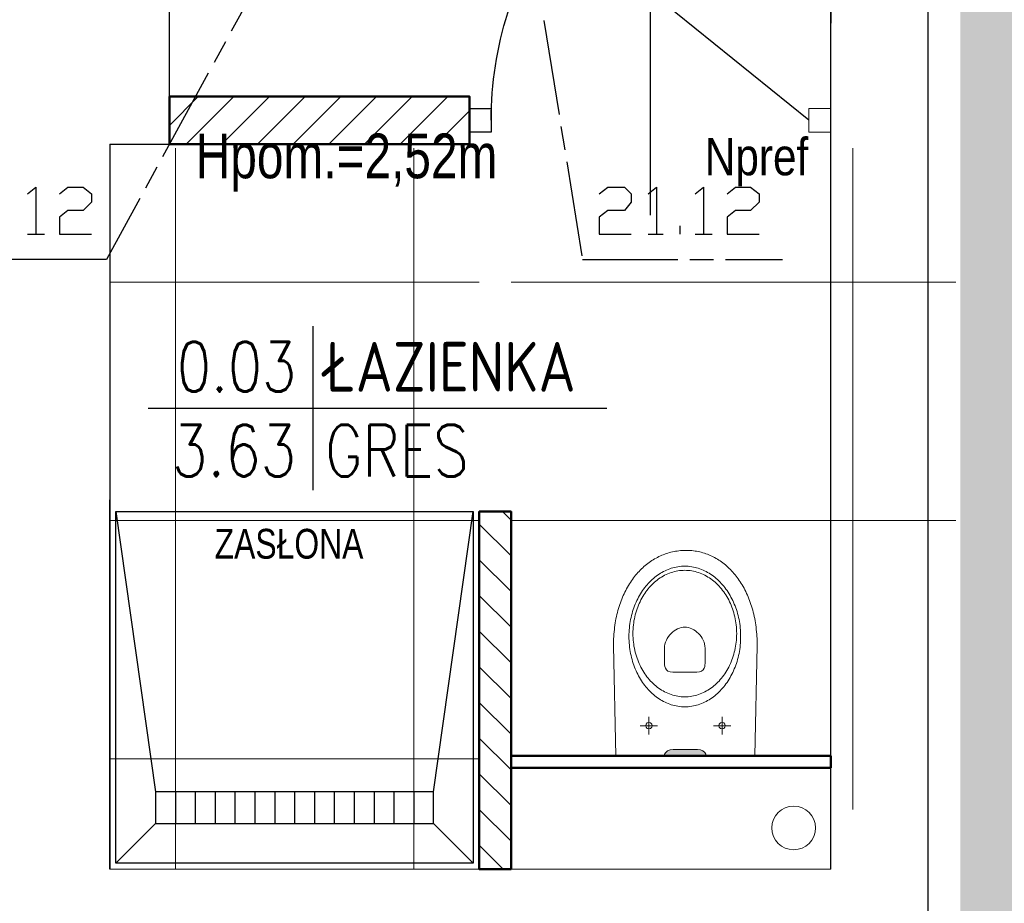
# Model space of a CAD drawing. Header units: millimetres. Extents: x 282377 to 1404227, y -783705 to 1038705.
# Tile 79 of 243: x 377296 to 377543, y 8808 to 9031. Entities that reach past the tile are written whole.
import ezdxf
from ezdxf.enums import TextEntityAlignment as Align

# ---------------------------------------------------------------- set-up
doc = ezdxf.new("R2010")
doc.units = ezdxf.units.MM
doc.linetypes.add('ACAD_ISO08W100', pattern=[36, 24, -3, 6, -3])
doc.layers.add('!!ELEKTRYKA', color=7, linetype='Continuous')
doc.layers.add('BA_KS_ist.', color=34, linetype='Continuous', lineweight=13)
doc.layers.add('WYPOSAŻENIE GARAŻU', color=253, linetype='Continuous', lineweight=5)
doc.styles.add('BIKTC', font='bikromsw.shx', dxfattribs={"width": 0.8})
doc.styles.add('BIKTS', font='bikromsw.shx', dxfattribs={"width": 0.85})
doc.styles.add('ROMANS', font='romans', dxfattribs={"width": 0.7})

# ---------------------------------------------------------------- blocks, each defined once
blk = doc.blocks.new('jamb')
blk.add_lwpolyline([(-0.5, -0.5), (-0.5, 0.5), (0.5, 0.5), (0.5, -0.5)], close=True)
blk = doc.blocks.new('A$C6b6b2cc1')
at = {"color": 5, "lineweight": 20}
for p, q in [((17.9, 91), (29.9, 91)), ((17.9, 0), (29.9, 0))]:
    blk.add_line(p, q, dxfattribs=at)
for p, q in [((20.9, 85.5), (20.9, 91)), ((20.9, 91), (26.9, 91)), ((26.9, 91), (26.9, 85.5)), ((26.9, 85.5), (20.9, 85.5))]:
    blk.add_line(p, q)
at = {"color": 0, "extrusion": (0, 0, -1)}
blk.add_line((23.9, 5.5), (75.47, 69.26), dxfattribs=at)
at = {"extrusion": (0, 0, -1)}
blk.add_line((56.49, 45.5), (0, 45.5), dxfattribs=at)
at = {"color": 0, "extrusion": (0, 0, -1)}
blk.add_arc((-23.9, -4.5), 90, 90, 124.9595, dxfattribs=at)
at = {"layer": 'WYPOSAŻENIE GARAŻU', "color": 240, "true_color": 0xed1f24, "xscale": 5.5, "yscale": 5.999999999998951, "zscale": 5.5, "rotation": 90}
blk.add_blockref('jamb', (23.9, 2.75), dxfattribs=at)
blk = doc.blocks.new('bikmet')
blk.add_line((0, 1.65), (0, -1.65))
at = {"style": 'ROMANS', "width": 0.8}
blk.add_attdef('NRPOM', text='', height=1, dxfattribs=at).set_placement((-0.333, 0.333), align=Align.RIGHT)
blk.add_attdef('NWAPOM', (0.25, 0.333), '', height=1, dxfattribs=at)
blk.add_attdef('RAREA', text='', height=1.042, dxfattribs=at).set_placement((-0.333, -0.333), align=Align.TOP_RIGHT)
blk.add_attdef('PODLOGA', text='', height=1.042, dxfattribs=at).set_placement((0.25, -0.333), align=Align.TOP_LEFT)
blk = doc.blocks.new('A$C9dc6be50')
at = {"lineweight": 18}
h = blk.add_hatch(color=9, dxfattribs=at)
h.dxf.hatch_style = 1
h.paths.add_polyline_path([(1.64, 21.13), (1.53, 21.9), (1.25, 22.52), (0.86, 22.98), (0.42, 23.27), (0, 23.37), (0, 12.77), (0.42, 12.87), (0.86, 13.16), (1.25, 13.62), (1.53, 14.24), (1.64, 15.01)])
at = {"color": 9, "lineweight": 13}
for p, q in [((27.71, 36.15), (0, 35.6)), ((28.32, 36.15), (27.71, 36.15)), ((28.92, 36.14), (28.32, 36.15)), ((29.52, 36.12), (28.92, 36.14)), ((30.11, 36.09), (29.52, 36.12)), ((30.69, 36.05), (30.11, 36.09)), ((31.27, 36), (30.69, 36.05)), ((31.84, 35.94), (31.27, 36)), ((32.4, 35.88), (31.84, 35.94)), ((32.96, 35.8), (32.4, 35.88)), ((33.51, 35.72), (32.96, 35.8)), ((34.05, 35.63), (33.51, 35.72)), ((34.59, 35.53), (34.05, 35.63)), ((35.12, 35.42), (34.59, 35.53)), ((35.65, 35.3), (35.12, 35.42)), ((36.16, 35.17), (35.65, 35.3)), ((36.67, 35.04), (36.16, 35.17)), ((37.17, 34.9), (36.67, 35.04)), ((37.67, 34.75), (37.17, 34.9)), ((38.16, 34.59), (37.67, 34.75)), ((38.64, 34.43), (38.16, 34.59)), ((39.11, 34.26), (38.64, 34.43)), ((39.58, 34.08), (39.11, 34.26)), ((40.04, 33.89), (39.58, 34.08)), ((40.49, 33.7), (40.04, 33.89)), ((40.93, 33.5), (40.49, 33.7)), ((41.37, 33.29), (40.93, 33.5)), ((41.79, 33.08), (41.37, 33.29)), ((42.21, 32.85), (41.79, 33.08)), ((42.63, 32.63), (42.21, 32.85)), ((43.03, 32.39), (42.63, 32.63)), ((43.42, 32.15), (43.03, 32.39)), ((20.13, 29.57), (20.56, 29.79)), ((20.56, 29.79), (21, 30.01)), ((21, 30.01), (21.45, 30.22)), ((21.45, 30.22), (21.9, 30.41)), ((21.9, 30.41), (22.36, 30.6)), ((22.36, 30.6), (22.83, 30.77)), ((22.83, 30.77), (23.31, 30.94)), ((23.31, 30.94), (23.79, 31.09)), ((23.68, 29.62), (24.15, 29.8)), ((23.79, 31.09), (24.28, 31.23)), ((24.15, 29.8), (24.62, 29.97)), ((24.28, 31.23), (24.78, 31.36)), ((24.62, 29.97), (25.1, 30.13)), ((24.78, 31.36), (25.29, 31.48)), ((25.1, 30.13), (25.58, 30.28)), ((25.29, 31.48), (25.8, 31.59)), ((25.58, 30.28), (26.08, 30.41)), ((25.8, 31.59), (26.31, 31.69)), ((26.08, 30.41), (26.58, 30.53)), ((26.31, 31.69), (26.83, 31.77)), ((26.58, 30.53), (27.09, 30.64)), ((26.83, 31.77), (27.36, 31.84)), ((27.09, 30.64), (27.6, 30.73)), ((27.36, 31.84), (27.89, 31.9)), ((27.6, 30.73), (28.12, 30.81)), ((27.89, 31.9), (28.43, 31.94)), ((28.12, 30.81), (28.65, 30.88)), ((28.43, 31.94), (28.97, 31.98)), ((28.65, 30.88), (29.18, 30.93)), ((28.97, 31.98), (29.52, 32)), ((29.18, 30.93), (29.72, 30.97)), ((29.52, 32), (30.07, 32)), ((29.72, 30.97), (30.26, 30.99)), ((30.07, 32), (30.62, 32)), ((30.26, 30.99), (30.8, 31)), ((30.62, 32), (31.16, 31.98)), ((30.8, 31), (30.8, 30.99)), ((30.8, 31), (31.35, 30.99)), ((31.16, 31.98), (31.7, 31.94)), ((31.35, 30.99), (31.89, 30.97)), ((31.7, 31.94), (32.24, 31.9)), ((31.89, 30.97), (32.43, 30.93)), ((32.24, 31.9), (32.77, 31.84)), ((32.43, 30.93), (32.96, 30.88)), ((32.77, 31.84), (33.3, 31.77)), ((32.96, 30.88), (33.48, 30.81)), ((33.3, 31.77), (33.82, 31.69)), ((33.48, 30.81), (34, 30.73)), ((33.82, 31.69), (34.33, 31.59)), ((34, 30.73), (34.52, 30.64)), ((34.33, 31.59), (34.84, 31.48)), ((34.52, 30.64), (35.03, 30.53)), ((34.84, 31.48), (35.35, 31.36)), ((35.03, 30.53), (35.53, 30.41)), ((35.35, 31.36), (35.85, 31.23)), ((35.53, 30.41), (36.02, 30.28)), ((35.85, 31.23), (36.34, 31.09)), ((36.02, 30.28), (36.51, 30.13)), ((36.34, 31.09), (36.82, 30.94)), ((36.51, 30.13), (36.99, 29.97)), ((36.82, 30.94), (37.3, 30.77)), ((36.99, 29.97), (37.46, 29.8)), ((37.3, 30.77), (37.77, 30.6)), ((37.46, 29.8), (37.92, 29.62)), ((37.77, 30.6), (38.23, 30.41)), ((38.23, 30.41), (38.69, 30.22)), ((38.69, 30.22), (39.13, 30.01)), ((39.13, 30.01), (39.57, 29.79)), ((39.57, 29.79), (40, 29.57)), ((43.81, 31.9), (43.42, 32.15)), ((44.19, 31.65), (43.81, 31.9)), ((44.56, 31.39), (44.19, 31.65)), ((44.92, 31.13), (44.56, 31.39)), ((45.28, 30.86), (44.92, 31.13)), ((45.62, 30.58), (45.28, 30.86)), ((45.96, 30.3), (45.62, 30.58)), ((46.29, 30.01), (45.96, 30.3)), ((46.61, 29.71), (46.29, 30.01)), ((9.87, 27.32), (5.37, 27.32)), ((6.91, 27.73), (6.8, 27.32)), ((6.8, 27.32), (6.91, 26.91)), ((7.21, 28.03), (6.91, 27.73)), ((7.62, 28.14), (7.21, 28.03)), ((7.62, 29.5), (7.62, 25.14)), ((8.03, 28.03), (7.62, 28.14)), ((8.32, 27.73), (8.03, 28.03)), ((8.44, 27.32), (8.32, 27.73)), ((8.32, 26.91), (8.44, 27.32)), ((16.69, 27.13), (17.03, 27.44)), ((17.03, 27.44), (17.38, 27.73)), ((17.38, 27.73), (17.75, 28.02)), ((17.75, 28.02), (18.12, 28.3)), ((18.12, 28.3), (18.5, 28.57)), ((18.5, 28.57), (18.9, 28.83)), ((18.9, 28.83), (19.3, 29.09)), ((19.3, 29.09), (19.71, 29.33)), ((19.56, 27.17), (19.92, 27.46)), ((19.71, 29.33), (20.13, 29.57)), ((19.92, 27.46), (20.3, 27.74)), ((20.3, 27.74), (20.69, 28.01)), ((20.69, 28.01), (21.09, 28.27)), ((21.09, 28.27), (21.5, 28.52)), ((21.5, 28.52), (21.92, 28.76)), ((21.92, 28.76), (22.34, 28.99)), ((22.34, 28.99), (22.78, 29.21)), ((22.78, 29.21), (23.23, 29.42)), ((23.23, 29.42), (23.68, 29.62)), ((37.92, 29.62), (38.38, 29.42)), ((38.38, 29.42), (38.83, 29.21)), ((38.83, 29.21), (39.26, 28.99)), ((39.26, 28.99), (39.69, 28.76)), ((39.69, 28.76), (40.11, 28.52)), ((40, 29.57), (40.42, 29.33)), ((40.11, 28.52), (40.52, 28.27)), ((40.42, 29.33), (40.83, 29.09)), ((40.52, 28.27), (40.92, 28.01)), ((40.83, 29.09), (41.24, 28.83)), ((40.92, 28.01), (41.31, 27.74)), ((41.24, 28.83), (41.63, 28.57)), ((41.31, 27.74), (41.68, 27.46)), ((41.63, 28.57), (42.01, 28.3)), ((41.68, 27.46), (42.05, 27.17)), ((42.01, 28.3), (42.38, 28.02)), ((42.38, 28.02), (42.75, 27.73)), ((42.75, 27.73), (43.1, 27.44)), ((43.1, 27.44), (43.44, 27.13)), ((46.92, 29.41), (46.61, 29.71)), ((47.22, 29.11), (46.92, 29.41)), ((47.51, 28.8), (47.22, 29.11)), ((47.79, 28.49), (47.51, 28.8)), ((48.07, 28.17), (47.79, 28.49)), ((48.33, 27.84), (48.07, 28.17)), ((48.59, 27.51), (48.33, 27.84)), ((48.83, 27.18), (48.59, 27.51)), ((6.91, 26.91), (7.21, 26.62)), ((7.21, 26.62), (7.62, 26.5)), ((7.62, 26.5), (8.03, 26.62)), ((8.03, 26.62), (8.32, 26.91)), ((14.37, 24.43), (14.62, 24.79)), ((14.62, 24.79), (14.88, 25.15)), ((14.88, 25.15), (15.15, 25.5)), ((15.15, 25.5), (15.44, 25.84)), ((15.44, 25.84), (15.73, 26.17)), ((15.73, 26.17), (16.04, 26.5)), ((16.04, 26.5), (16.36, 26.82)), ((16.36, 26.82), (16.69, 27.13)), ((17.07, 24.52), (17.33, 24.88)), ((17.33, 24.88), (17.61, 25.23)), ((17.61, 25.23), (17.9, 25.58)), ((17.9, 25.58), (18.21, 25.91)), ((18.21, 25.91), (18.53, 26.24)), ((18.53, 26.24), (18.86, 26.56)), ((18.86, 26.56), (19.2, 26.87)), ((19.2, 26.87), (19.56, 27.17)), ((42.05, 27.17), (42.4, 26.87)), ((42.4, 26.87), (42.75, 26.56)), ((42.75, 26.56), (43.08, 26.24)), ((43.08, 26.24), (43.4, 25.91)), ((43.4, 25.91), (43.7, 25.58)), ((43.44, 27.13), (43.77, 26.82)), ((43.7, 25.58), (43.99, 25.23)), ((43.77, 26.82), (44.09, 26.5)), ((43.99, 25.23), (44.27, 24.88)), ((44.09, 26.5), (44.4, 26.17)), ((44.27, 24.88), (44.54, 24.52)), ((44.4, 26.17), (44.7, 25.84)), ((44.7, 25.84), (44.98, 25.5)), ((44.98, 25.5), (45.25, 25.15)), ((45.25, 25.15), (45.51, 24.79)), ((45.51, 24.79), (45.76, 24.43)), ((49.07, 26.84), (48.83, 27.18)), ((49.3, 26.5), (49.07, 26.84)), ((49.51, 26.15), (49.3, 26.5)), ((49.72, 25.8), (49.51, 26.15)), ((49.92, 25.45), (49.72, 25.8)), ((50.11, 25.09), (49.92, 25.45)), ((50.29, 24.73), (50.11, 25.09)), ((0.42, 23.27), (0, 23.37)), ((0.86, 22.98), (0.42, 23.27)), ((1.25, 22.52), (0.86, 22.98)), ((1.53, 21.9), (1.25, 22.52)), ((13.18, 22.14), (13.34, 22.54)), ((13.34, 22.54), (13.52, 22.93)), ((13.52, 22.93), (13.71, 23.31)), ((13.71, 23.31), (13.92, 23.69)), ((13.92, 23.69), (14.14, 24.06)), ((14.14, 24.06), (14.37, 24.43)), ((15.77, 22.22), (15.95, 22.62)), ((15.95, 22.62), (16.14, 23.02)), ((16.14, 23.02), (16.35, 23.4)), ((16.35, 23.4), (16.57, 23.78)), ((16.57, 23.78), (16.81, 24.16)), ((16.81, 24.16), (17.07, 24.52)), ((21.38, 22.17), (21.71, 22.55)), ((21.71, 22.55), (22.11, 22.8)), ((22.11, 22.8), (22.53, 22.95)), ((22.53, 22.95), (22.94, 23.02)), ((22.94, 23.02), (23.29, 23.04)), ((23.29, 23.04), (27.14, 23.05)), ((27.14, 23.05), (27.67, 23.02)), ((27.67, 23.02), (28.18, 22.93)), ((28.18, 22.93), (28.68, 22.78)), ((28.68, 22.78), (29.16, 22.58)), ((29.16, 22.58), (29.62, 22.34)), ((29.62, 22.34), (30.05, 22.06)), ((44.54, 24.52), (44.79, 24.16)), ((44.79, 24.16), (45.03, 23.78)), ((45.03, 23.78), (45.26, 23.4)), ((45.26, 23.4), (45.47, 23.02)), ((45.47, 23.02), (45.66, 22.62)), ((45.66, 22.62), (45.84, 22.22)), ((45.76, 24.43), (45.99, 24.06)), ((45.99, 24.06), (46.21, 23.69)), ((46.21, 23.69), (46.42, 23.31)), ((46.42, 23.31), (46.61, 22.93)), ((46.61, 22.93), (46.79, 22.54)), ((46.79, 22.54), (46.95, 22.14)), ((50.46, 24.36), (50.29, 24.73)), ((50.62, 23.99), (50.46, 24.36)), ((50.76, 23.62), (50.62, 23.99)), ((50.9, 23.24), (50.76, 23.62)), ((51.03, 22.86), (50.9, 23.24)), ((51.15, 22.47), (51.03, 22.86)), ((51.26, 22.09), (51.15, 22.47)), ((1.64, 21.13), (1.53, 21.9)), ((1.64, 15.01), (1.64, 21.13)), ((12.5, 19.67), (12.58, 20.09)), ((12.58, 20.09), (12.67, 20.51)), ((12.67, 20.51), (12.77, 20.92)), ((12.77, 20.92), (12.89, 21.33)), ((12.89, 21.33), (13.03, 21.74)), ((13.03, 21.74), (13.18, 22.14)), ((15.03, 19.71), (15.11, 20.14)), ((15.11, 20.14), (15.21, 20.57)), ((15.21, 20.57), (15.33, 20.99)), ((15.33, 20.99), (15.46, 21.41)), ((15.46, 21.41), (15.6, 21.82)), ((15.6, 21.82), (15.77, 22.22)), ((21.07, 20.93), (21.16, 21.64)), ((21.07, 18.17), (21.07, 20.93)), ((21.16, 21.64), (21.38, 22.17)), ((30.05, 22.06), (30.46, 21.74)), ((30.46, 21.74), (30.84, 21.39)), ((30.84, 21.39), (31.18, 21.01)), ((31.18, 21.01), (31.49, 20.6)), ((31.49, 20.6), (31.76, 20.18)), ((31.76, 20.18), (31.99, 19.74)), ((45.84, 22.22), (46, 21.82)), ((46, 21.82), (46.15, 21.41)), ((46.15, 21.41), (46.28, 20.99)), ((46.28, 20.99), (46.39, 20.57)), ((46.39, 20.57), (46.49, 20.14)), ((46.49, 20.14), (46.57, 19.71)), ((46.95, 22.14), (47.1, 21.74)), ((47.1, 21.74), (47.24, 21.33)), ((47.24, 21.33), (47.36, 20.92)), ((47.36, 20.92), (47.46, 20.51)), ((47.46, 20.51), (47.55, 20.09)), ((47.55, 20.09), (47.63, 19.67)), ((51.35, 21.7), (51.26, 22.09)), ((51.44, 21.31), (51.35, 21.7)), ((51.52, 20.91), (51.44, 21.31)), ((51.58, 20.51), (51.52, 20.91)), ((51.64, 20.11), (51.58, 20.51)), ((51.68, 19.71), (51.64, 20.11)), ((12.37, 17.94), (12.38, 18.38)), ((12.38, 17.5), (12.37, 17.94)), ((12.38, 18.38), (12.4, 18.81)), ((12.4, 17.07), (12.38, 17.5)), ((12.4, 18.81), (12.45, 19.24)), ((12.45, 19.24), (12.5, 19.67)), ((14.89, 17.94), (14.9, 18.39)), ((14.9, 17.49), (14.89, 17.94)), ((14.89, 17.94), (14.89, 17.94)), ((14.9, 18.39), (14.92, 18.83)), ((14.92, 17.05), (14.9, 17.49)), ((14.92, 18.83), (14.97, 19.27)), ((14.97, 19.27), (15.03, 19.71)), ((21.07, 14.95), (21.07, 18.17)), ((31.99, 19.74), (32.17, 19.3)), ((32.17, 19.3), (32.3, 18.85)), ((32.3, 18.85), (32.39, 18.39)), ((32.39, 17.49), (32.3, 17.04)), ((32.39, 18.39), (32.41, 17.94)), ((32.41, 17.94), (32.39, 17.49)), ((46.57, 19.71), (46.64, 19.27)), ((46.64, 19.27), (46.68, 18.83)), ((46.68, 18.83), (46.71, 18.39)), ((46.71, 17.49), (46.68, 17.05)), ((46.71, 18.39), (46.72, 17.94)), ((46.72, 17.94), (46.71, 17.49)), ((46.72, 17.94), (46.72, 17.94)), ((47.63, 19.67), (47.68, 19.24)), ((47.68, 19.24), (47.73, 18.81)), ((47.73, 18.81), (47.75, 18.38)), ((47.75, 17.5), (47.73, 17.07)), ((47.75, 18.38), (47.76, 17.94)), ((47.76, 17.94), (47.75, 17.5)), ((47.76, 17.94), (47.76, 17.94)), ((51.71, 19.3), (51.68, 19.71)), ((51.73, 18.9), (51.71, 19.3)), ((51.71, 17.25), (51.73, 17.66)), ((51.75, 18.49), (51.73, 18.9)), ((51.73, 17.66), (51.75, 18.07)), ((51.75, 18.07), (51.75, 18.49)), ((1.64, 15.01), (1.53, 14.24)), ((12.45, 16.64), (12.4, 17.07)), ((12.5, 16.21), (12.45, 16.64)), ((12.58, 15.79), (12.5, 16.21)), ((12.67, 15.37), (12.58, 15.79)), ((12.77, 14.96), (12.67, 15.37)), ((12.89, 14.55), (12.77, 14.96)), ((14.97, 16.61), (14.92, 17.05)), ((15.03, 16.17), (14.97, 16.61)), ((15.11, 15.74), (15.03, 16.17)), ((15.21, 15.31), (15.11, 15.74)), ((15.33, 14.89), (15.21, 15.31)), ((15.46, 14.48), (15.33, 14.89)), ((21.16, 14.24), (21.07, 14.95)), ((21.07, 14.95), (21.07, 14.94)), ((31.18, 14.88), (30.83, 14.5)), ((31.49, 15.28), (31.18, 14.88)), ((31.76, 15.7), (31.49, 15.28)), ((31.99, 16.14), (31.76, 15.7)), ((32.17, 16.59), (31.99, 16.14)), ((32.3, 17.04), (32.17, 16.59)), ((46.28, 14.89), (46.15, 14.48)), ((46.39, 15.31), (46.28, 14.89)), ((46.49, 15.74), (46.39, 15.31)), ((46.57, 16.17), (46.49, 15.74)), ((46.64, 16.61), (46.57, 16.17)), ((46.68, 17.05), (46.64, 16.61)), ((47.36, 14.96), (47.24, 14.55)), ((47.46, 15.37), (47.36, 14.96)), ((47.55, 15.79), (47.46, 15.37)), ((47.63, 16.21), (47.55, 15.79)), ((47.68, 16.64), (47.63, 16.21)), ((47.73, 17.07), (47.68, 16.64)), ((51.36, 14.84), (51.45, 15.24)), ((51.45, 15.24), (51.52, 15.64)), ((51.52, 15.64), (51.58, 16.04)), ((51.58, 16.04), (51.64, 16.44)), ((51.64, 16.44), (51.68, 16.85)), ((51.68, 16.85), (51.71, 17.25)), ((0.42, 12.87), (0, 12.77)), ((0.86, 13.16), (0.42, 12.87)), ((1.25, 13.62), (0.86, 13.16)), ((1.53, 14.24), (1.25, 13.62)), ((13.03, 14.14), (12.89, 14.55)), ((13.18, 13.74), (13.03, 14.14)), ((13.34, 13.35), (13.18, 13.74)), ((13.52, 12.96), (13.34, 13.35)), ((13.71, 12.57), (13.52, 12.96)), ((13.92, 12.19), (13.71, 12.57)), ((15.6, 14.06), (15.46, 14.48)), ((15.77, 13.66), (15.6, 14.06)), ((15.95, 13.26), (15.77, 13.66)), ((16.14, 12.87), (15.95, 13.26)), ((16.35, 12.48), (16.14, 12.87)), ((16.57, 12.1), (16.35, 12.48)), ((21.38, 13.7), (21.16, 14.24)), ((21.71, 13.32), (21.38, 13.7)), ((22.1, 13.07), (21.71, 13.32)), ((22.52, 12.92), (22.1, 13.07)), ((22.92, 12.85), (22.52, 12.92)), ((23.27, 12.83), (22.92, 12.85)), ((27.12, 12.83), (23.27, 12.83)), ((27.64, 12.86), (27.12, 12.83)), ((28.16, 12.95), (27.64, 12.86)), ((28.66, 13.1), (28.16, 12.95)), ((29.14, 13.3), (28.66, 13.1)), ((29.6, 13.54), (29.14, 13.3)), ((30.04, 13.82), (29.6, 13.54)), ((30.45, 14.14), (30.04, 13.82)), ((30.83, 14.5), (30.45, 14.14)), ((45.26, 12.48), (45.03, 12.1)), ((45.47, 12.87), (45.26, 12.48)), ((45.66, 13.26), (45.47, 12.87)), ((45.84, 13.66), (45.66, 13.26)), ((46, 14.06), (45.84, 13.66)), ((46.15, 14.48), (46, 14.06)), ((46.42, 12.57), (46.21, 12.19)), ((46.61, 12.96), (46.42, 12.57)), ((46.79, 13.35), (46.61, 12.96)), ((46.95, 13.74), (46.79, 13.35)), ((47.1, 14.14), (46.95, 13.74)), ((47.24, 14.55), (47.1, 14.14)), ((50.5, 12.16), (50.65, 12.53)), ((50.65, 12.53), (50.8, 12.91)), ((50.8, 12.91), (50.93, 13.29)), ((50.93, 13.29), (51.05, 13.67)), ((51.05, 13.67), (51.17, 14.06)), ((51.17, 14.06), (51.27, 14.45)), ((51.27, 14.45), (51.36, 14.84)), ((7.62, 11.09), (7.62, 6.73)), ((14.14, 11.82), (13.92, 12.19)), ((14.37, 11.45), (14.14, 11.82)), ((14.62, 11.09), (14.37, 11.45)), ((14.88, 10.73), (14.62, 11.09)), ((15.15, 10.39), (14.88, 10.73)), ((15.44, 10.04), (15.15, 10.39)), ((15.73, 9.71), (15.44, 10.04)), ((16.81, 11.72), (16.57, 12.1)), ((17.07, 11.36), (16.81, 11.72)), ((17.33, 11), (17.07, 11.36)), ((17.61, 10.65), (17.33, 11)), ((17.9, 10.3), (17.61, 10.65)), ((18.21, 9.97), (17.9, 10.3)), ((18.53, 9.64), (18.21, 9.97)), ((43.4, 9.97), (43.08, 9.64)), ((43.7, 10.3), (43.4, 9.97)), ((43.99, 10.65), (43.7, 10.3)), ((44.27, 11), (43.99, 10.65)), ((44.54, 11.36), (44.27, 11)), ((44.7, 10.04), (44.4, 9.71)), ((44.79, 11.72), (44.54, 11.36)), ((44.98, 10.39), (44.7, 10.04)), ((45.03, 12.1), (44.79, 11.72)), ((45.25, 10.73), (44.98, 10.39)), ((45.51, 11.09), (45.25, 10.73)), ((45.76, 11.45), (45.51, 11.09)), ((45.99, 11.82), (45.76, 11.45)), ((46.21, 12.19), (45.99, 11.82)), ((49.16, 9.65), (49.38, 10)), ((49.38, 10), (49.59, 10.35)), ((49.59, 10.35), (49.79, 10.7)), ((49.79, 10.7), (49.98, 11.06)), ((49.98, 11.06), (50.16, 11.42)), ((50.16, 11.42), (50.34, 11.79)), ((50.34, 11.79), (50.5, 12.16)), ((9.87, 8.91), (5.37, 8.91)), ((6.91, 9.32), (6.8, 8.91)), ((6.8, 8.91), (6.91, 8.5)), ((7.21, 9.62), (6.91, 9.32)), ((6.91, 8.5), (7.21, 8.21)), ((7.62, 9.73), (7.21, 9.62)), ((7.21, 8.21), (7.62, 8.09)), ((8.03, 9.62), (7.62, 9.73)), ((7.62, 8.09), (8.03, 8.21)), ((8.32, 9.32), (8.03, 9.62)), ((8.03, 8.21), (8.32, 8.5)), ((8.44, 8.91), (8.32, 9.32)), ((8.32, 8.5), (8.44, 8.91)), ((16.04, 9.38), (15.73, 9.71)), ((16.36, 9.06), (16.04, 9.38)), ((16.69, 8.75), (16.36, 9.06)), ((17.03, 8.45), (16.69, 8.75)), ((17.38, 8.15), (17.03, 8.45)), ((17.75, 7.86), (17.38, 8.15)), ((18.12, 7.58), (17.75, 7.86)), ((18.5, 7.31), (18.12, 7.58)), ((18.86, 9.32), (18.53, 9.64)), ((19.2, 9.01), (18.86, 9.32)), ((19.56, 8.71), (19.2, 9.01)), ((19.92, 8.42), (19.56, 8.71)), ((20.3, 8.14), (19.92, 8.42)), ((20.69, 7.87), (20.3, 8.14)), ((21.09, 7.61), (20.69, 7.87)), ((21.5, 7.36), (21.09, 7.61)), ((40.52, 7.61), (40.11, 7.36)), ((40.92, 7.87), (40.52, 7.61)), ((41.31, 8.14), (40.92, 7.87)), ((41.68, 8.42), (41.31, 8.14)), ((42.01, 7.58), (41.63, 7.31)), ((42.05, 8.71), (41.68, 8.42)), ((42.38, 7.86), (42.01, 7.58)), ((42.4, 9.01), (42.05, 8.71)), ((42.75, 8.15), (42.38, 7.86)), ((42.75, 9.32), (42.4, 9.01)), ((43.08, 9.64), (42.75, 9.32)), ((43.1, 8.45), (42.75, 8.15)), ((43.44, 8.75), (43.1, 8.45)), ((43.77, 9.06), (43.44, 8.75)), ((44.09, 9.38), (43.77, 9.06)), ((44.4, 9.71), (44.09, 9.38)), ((47.36, 7.35), (47.65, 7.66)), ((47.65, 7.66), (47.92, 7.98)), ((47.92, 7.98), (48.19, 8.31)), ((48.19, 8.31), (48.44, 8.63)), ((48.44, 8.63), (48.69, 8.97)), ((48.69, 8.97), (48.93, 9.31)), ((48.93, 9.31), (49.16, 9.65)), ((18.9, 7.05), (18.5, 7.31)), ((19.3, 6.79), (18.9, 7.05)), ((19.71, 6.55), (19.3, 6.79)), ((20.13, 6.31), (19.71, 6.55)), ((20.56, 6.09), (20.13, 6.31)), ((21, 5.87), (20.56, 6.09)), ((21.45, 5.67), (21, 5.87)), ((21.9, 5.47), (21.45, 5.67)), ((21.92, 7.12), (21.5, 7.36)), ((22.36, 5.28), (21.9, 5.47)), ((22.34, 6.89), (21.92, 7.12)), ((22.78, 6.67), (22.34, 6.89)), ((22.83, 5.11), (22.36, 5.28)), ((23.23, 6.46), (22.78, 6.67)), ((23.31, 4.95), (22.83, 5.11)), ((23.68, 6.27), (23.23, 6.46)), ((24.15, 6.08), (23.68, 6.27)), ((24.62, 5.91), (24.15, 6.08)), ((25.1, 5.75), (24.62, 5.91)), ((25.58, 5.6), (25.1, 5.75)), ((26.08, 5.47), (25.58, 5.6)), ((26.58, 5.35), (26.08, 5.47)), ((27.09, 5.24), (26.58, 5.35)), ((27.6, 5.15), (27.09, 5.24)), ((28.12, 5.07), (27.6, 5.15)), ((28.65, 5), (28.12, 5.07)), ((29.18, 4.95), (28.65, 5)), ((32.96, 5), (32.43, 4.95)), ((33.48, 5.07), (32.96, 5)), ((34, 5.15), (33.48, 5.07)), ((34.52, 5.24), (34, 5.15)), ((35.03, 5.35), (34.52, 5.24)), ((35.53, 5.47), (35.03, 5.35)), ((36.02, 5.6), (35.53, 5.47)), ((36.51, 5.75), (36.02, 5.6)), ((36.99, 5.91), (36.51, 5.75)), ((37.3, 5.11), (36.82, 4.95)), ((37.46, 6.08), (36.99, 5.91)), ((37.77, 5.28), (37.3, 5.11)), ((37.92, 6.27), (37.46, 6.08)), ((38.23, 5.47), (37.77, 5.28)), ((38.38, 6.46), (37.92, 6.27)), ((38.69, 5.67), (38.23, 5.47)), ((38.83, 6.67), (38.38, 6.46)), ((39.13, 5.87), (38.69, 5.67)), ((39.26, 6.89), (38.83, 6.67)), ((39.57, 6.09), (39.13, 5.87)), ((39.69, 7.12), (39.26, 6.89)), ((40, 6.31), (39.57, 6.09)), ((40.11, 7.36), (39.69, 7.12)), ((40.42, 6.55), (40, 6.31)), ((40.83, 6.79), (40.42, 6.55)), ((41.24, 7.05), (40.83, 6.79)), ((41.63, 7.31), (41.24, 7.05)), ((44.43, 4.76), (44.79, 5.02)), ((44.79, 5.02), (45.14, 5.29)), ((45.14, 5.29), (45.48, 5.57)), ((45.48, 5.57), (45.82, 5.85)), ((45.82, 5.85), (46.15, 6.14)), ((46.15, 6.14), (46.46, 6.43)), ((46.46, 6.43), (46.77, 6.73)), ((46.77, 6.73), (47.07, 7.04)), ((47.07, 7.04), (47.36, 7.35)), ((23.79, 4.79), (23.31, 4.95)), ((24.28, 4.65), (23.79, 4.79)), ((24.78, 4.52), (24.28, 4.65)), ((25.29, 4.4), (24.78, 4.52)), ((25.8, 4.29), (25.29, 4.4)), ((26.31, 4.2), (25.8, 4.29)), ((26.83, 4.11), (26.31, 4.2)), ((27.36, 4.04), (26.83, 4.11)), ((27.89, 3.98), (27.36, 4.04)), ((28.43, 3.94), (27.89, 3.98)), ((28.97, 3.9), (28.43, 3.94)), ((29.52, 3.88), (28.97, 3.9)), ((29.72, 4.91), (29.18, 4.95)), ((30.07, 3.88), (29.52, 3.88)), ((30.26, 4.89), (29.72, 4.91)), ((30.62, 3.88), (30.07, 3.88)), ((30.07, 3.88), (30.07, 3.87)), ((30.8, 4.88), (30.26, 4.89)), ((31.16, 3.9), (30.62, 3.88)), ((31.35, 4.89), (30.8, 4.88)), ((30.8, 4.88), (30.8, 4.88)), ((31.7, 3.94), (31.16, 3.9)), ((31.89, 4.91), (31.35, 4.89)), ((32.24, 3.98), (31.7, 3.94)), ((32.43, 4.95), (31.89, 4.91)), ((32.77, 4.04), (32.24, 3.98)), ((33.3, 4.11), (32.77, 4.04)), ((33.82, 4.2), (33.3, 4.11)), ((34.33, 4.29), (33.82, 4.2)), ((34.84, 4.4), (34.33, 4.29)), ((35.35, 4.52), (34.84, 4.4)), ((35.85, 4.65), (35.35, 4.52)), ((36.34, 4.79), (35.85, 4.65)), ((36.82, 4.95), (36.34, 4.79)), ((40.39, 2.45), (40.83, 2.65)), ((40.83, 2.65), (41.26, 2.86)), ((41.26, 2.86), (41.68, 3.07)), ((41.68, 3.07), (42.1, 3.29)), ((42.1, 3.29), (42.51, 3.52)), ((42.51, 3.52), (42.91, 3.75)), ((42.91, 3.75), (43.3, 4)), ((43.3, 4), (43.68, 4.24)), ((43.68, 4.24), (44.06, 4.5)), ((44.06, 4.5), (44.43, 4.76)), ((0, 0.55), (27.71, 0)), ((27.71, 0), (28.32, 0)), ((28.32, 0), (28.91, 0.01)), ((28.91, 0.01), (29.51, 0.03)), ((29.51, 0.03), (30.09, 0.06)), ((30.09, 0.06), (30.67, 0.1)), ((30.67, 0.1), (31.24, 0.15)), ((31.24, 0.15), (31.81, 0.21)), ((31.81, 0.21), (32.37, 0.27)), ((32.37, 0.27), (32.92, 0.35)), ((32.92, 0.35), (33.47, 0.43)), ((33.47, 0.43), (34.01, 0.52)), ((34.01, 0.52), (34.54, 0.62)), ((34.54, 0.62), (35.07, 0.73)), ((35.07, 0.73), (35.59, 0.85)), ((35.59, 0.85), (36.1, 0.97)), ((36.1, 0.97), (36.61, 1.11)), ((36.61, 1.11), (37.1, 1.25)), ((37.1, 1.25), (37.59, 1.4)), ((37.59, 1.4), (38.08, 1.55)), ((38.08, 1.55), (38.56, 1.72)), ((38.56, 1.72), (39.02, 1.89)), ((39.02, 1.89), (39.49, 2.07)), ((39.49, 2.07), (39.94, 2.25)), ((39.94, 2.25), (40.39, 2.45))]:
    blk.add_line(p, q, dxfattribs=at)
blk = doc.blocks.new('A$C6810ecfa')
at = {"layer": 'BA_KS_ist.', "color": 18, "linetype": 'Continuous', "lineweight": 20, "ltscale": 25, "true_color": 0x000000}
blk.add_circle((-417.37, 1584.64), 5.5, dxfattribs=at)

msp = doc.modelspace()

# ---------------------------------------------------------------- hatches: boundary and pattern name
at = {"layer": '!!ELEKTRYKA', "lineweight": 20}
h = msp.add_hatch(dxfattribs=at)
h.set_pattern_fill('ANGLE', color=252, scale=2, angle=45)
h.set_pattern_definition([(45, (324804.8, 34798.067), (-9.8782817, 9.8782817), [10.16, -3.81]), (135, (324804.8, 34798.067), (-9.8782817, -9.8782817), [10.16, -3.81])])
h.paths.add_polyline_path([(377532.35, 8788.13), (377324.74, 8788.13), (377324.74, 8239.48), (377963.23, 8239.48), (377963.12, 9138.59), (377912.12, 9137.98), (377912.23, 9137.94), (377532.35, 9132.94)])
at = {"layer": '!!ELEKTRYKA', "lineweight": 18}
h = msp.add_hatch(dxfattribs=at)
h.set_pattern_fill('LINE', color=252, scale=2, angle=45)
h.set_pattern_definition([(45, (324786.384, 41877.445), (-4.49012806, 4.49012806), [])])
h.paths.add_polyline_path([(377408.73, 9011.36), (377333.23, 9011.36), (377333.23, 8999.36), (377408.73, 8999.36)])
h = msp.add_hatch(dxfattribs=at)
h.set_pattern_fill('LINE', color=252, scale=2, angle=135)
h.set_pattern_definition([(135, (344421.1484, -43714.986), (-4.49012806, -4.49012806), [])])
h.paths.add_polyline_path([(377419.23, 8906.86), (377419.23, 8816.86), (377411.23, 8816.86), (377411.23, 8906.86)])

# ---------------------------------------------------------------- linework, layer by layer
at = {"layer": '!!ELEKTRYKA', "color": 252}
for p, q in [((377499.73, 8816.86), (377499.73, 9163.36)), ((377524.23, 8795.36), (377524.23, 9139.16)), ((377333.23, 8999.36), (377333.23, 9041.86)), ((377499.73, 9041.86), (377499.73, 9029.86)), ((377333.23, 9011.36), (377408.73, 9011.36)), ((377318.23, 8999.36), (377318.23, 8816.86)), ((377318.23, 8999.36), (377333.23, 8999.36)), ((377327.87, 8932.91), (377443.33, 8932.91)), ((377318.23, 8816.86), (377318.23, 8909.86)), ((377318.23, 8909.86), (377318.23, 8816.86)), ((377319.73, 8906.86), (377329.73, 8836.36)), ((377399.73, 8836.36), (377409.73, 8906.86)), ((377419.23, 8816.86), (377419.23, 8906.86)), ((377399.73, 8836.36), (377329.73, 8836.36)), ((377329.73, 8836.36), (377329.73, 8828.36)), ((377334.73, 8836.36), (377334.73, 8828.36)), ((377339.73, 8836.36), (377339.73, 8828.36)), ((377344.73, 8836.36), (377344.73, 8828.36)), ((377349.73, 8836.36), (377349.73, 8828.36)), ((377354.73, 8836.36), (377354.73, 8828.36)), ((377359.73, 8836.36), (377359.73, 8828.36)), ((377364.73, 8836.36), (377364.73, 8828.36)), ((377369.73, 8836.36), (377369.73, 8828.36)), ((377374.73, 8836.36), (377374.73, 8828.36)), ((377379.73, 8836.36), (377379.73, 8828.36)), ((377384.73, 8836.36), (377384.73, 8828.36)), ((377389.73, 8836.36), (377389.73, 8828.36)), ((377394.73, 8836.36), (377394.73, 8828.36)), ((377399.73, 8828.36), (377399.73, 8836.36)), ((377329.73, 8828.36), (377319.73, 8818.36)), ((377329.73, 8828.36), (377399.73, 8828.36)), ((377399.73, 8828.36), (377409.73, 8818.36))]:
    msp.add_line(p, q, dxfattribs=at)
at = {"layer": '!!ELEKTRYKA', "color": 252, "lineweight": 50}
for p, q in [((377408.73, 9011.36), (377408.73, 8999.36)), ((377333.23, 8999.36), (377408.73, 8999.36)), ((377419.23, 8906.86), (377411.23, 8906.86)), ((377411.23, 8816.86), (377411.23, 8906.86)), ((377499.73, 8845.38), (377419.23, 8845.38)), ((377499.73, 8842.38), (377419.23, 8842.38))]:
    msp.add_line(p, q, dxfattribs=at)
at = {"layer": '!!ELEKTRYKA', "color": 252, "lineweight": 15, "ltscale": 15}
for p, q in [((377334.73, 8816.86), (377334.73, 8998.36)), ((377394.73, 8816.86), (377394.73, 8998.36)), ((377505.23, 8831.86), (377505.23, 8998.36)), ((377411.23, 8964.66), (377318.23, 8964.66)), ((377531.23, 8964.66), (377419.23, 8964.66)), ((377411.23, 8904.66), (377318.23, 8904.66)), ((377531.23, 8904.66), (377419.23, 8904.66)), ((377411.23, 8844.66), (377318.23, 8844.66))]:
    msp.add_line(p, q, dxfattribs=at)
at = {"layer": '!!ELEKTRYKA', "color": 252, "lineweight": 20}
for q in [(377388.23, 8816.86), (377499.73, 8816.86)]:
    msp.add_line((377318.23, 8816.86), q, dxfattribs=at)
at = {"layer": '!!ELEKTRYKA', "color": 172, "linetype": 'ACAD_ISO08W100', "lineweight": -3, "true_color": 0x0000b8}
for points in [[(377377.53, 9080.44), (377317.41, 8970.37), (377267.46, 8970.37)], [(377427.48, 9030.48), (377437.22, 8970.37), (377487.6, 8970.37)], [(377297.51, 8986.88), (377299.63, 8988.57), (377299.63, 8976.72)], [(377305.56, 8986.88), (377307.68, 8988.57), (377311.49, 8988.57), (377313.6, 8986.88), (377313.6, 8984.76), (377311.49, 8982.64), (377307.68, 8982.64), (377305.56, 8980.95), (377305.56, 8976.72), (377313.6, 8976.72)], [(377441.45, 8986.88), (377443.57, 8988.57), (377447.8, 8988.57), (377449.5, 8986.88), (377449.5, 8984.76), (377447.8, 8982.64), (377443.57, 8982.64), (377441.45, 8980.95), (377441.45, 8976.72), (377449.5, 8976.72)], [(377453.73, 8986.88), (377455.85, 8988.57), (377455.85, 8976.72)], [(377465.58, 8986.88), (377467.7, 8988.57), (377467.7, 8976.72)], [(377473.63, 8986.88), (377475.74, 8988.57), (377479.55, 8988.57), (377481.67, 8986.88), (377481.67, 8984.76), (377479.55, 8982.64), (377475.74, 8982.64), (377473.63, 8980.95), (377473.63, 8976.72), (377481.67, 8976.72)], [(377461.77, 8976.72), (377461.77, 8978.83)], [(377297.51, 8976.72), (377301.75, 8976.72)], [(377453.73, 8976.72), (377457.54, 8976.72)], [(377465.58, 8976.72), (377469.82, 8976.72)]]:
    msp.add_lwpolyline(points, dxfattribs=at)
at = {"layer": '!!ELEKTRYKA', "color": 252, "lineweight": 50}
for points in [[(377333.23, 9011.36), (377408.73, 9011.36), (377408.73, 8999.36), (377333.23, 8999.36)], [(377419.23, 8816.86), (377419.23, 8906.86), (377411.23, 8906.86), (377411.23, 8816.86)], [(377499.73, 8842.38), (377499.73, 8845.38), (377419.23, 8845.38), (377419.23, 8842.38)]]:
    msp.add_lwpolyline(points, close=True, dxfattribs=at)
at = {"layer": '!!ELEKTRYKA', "color": 252}
msp.add_lwpolyline([(377319.73, 8906.86), (377409.73, 8906.86), (377409.73, 8818.36), (377319.73, 8818.36)], close=True, dxfattribs=at)

# ---------------------------------------------------------------- block references
msp.add_blockref('A$C6810ecfa', (377907.73, 7242.62), dxfattribs=at)
at = {"layer": '!!ELEKTRYKA', "color": 252, "lineweight": 20, "rotation": 90.00000000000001}
msp.add_blockref('A$C6b6b2cc1', (377499.73, 8981.47), dxfattribs=at)
at = {"layer": '!!ELEKTRYKA', "color": 252, "xscale": 12.5, "yscale": 12.5, "zscale": 12.5}
msp.add_blockref('bikmet', (377369.29, 8932.91), dxfattribs=at).add_auto_attribs({'NRPOM': '0.03', 'NWAPOM': 'ŁAZIENKA', 'RAREA': '3.63', 'PODLOGA': 'GRES'})
at = {"layer": '!!ELEKTRYKA', "color": 252, "xscale": -1, "rotation": 270}
msp.add_blockref('A$C9dc6be50', (377445.03, 8845.37), dxfattribs=at)

# ---------------------------------------------------------------- texts
at = {"layer": '!!ELEKTRYKA', "color": 252, "attachment_point": 1, "rotation": 360, "style": 'BIKTC'}
for s, insert, char_height, width in [('Hpom.=2,52m', (377339.86, 9002.03), 11.25, 976.0193), ('ZASŁONA', (377344.61, 8902.53), 7.5, 650.6795)]:
    msp.add_mtext(s, dxfattribs=dict(at, insert=insert, char_height=char_height, width=width))
at = {"layer": '!!ELEKTRYKA', "color": 252, "insert": (377468, 9000.91), "char_height": 9.375, "width": 793.7526, "attachment_point": 1, "style": 'BIKTS'}
msp.add_mtext('Npref', dxfattribs=at)

doc.saveas('drawing.dxf')
